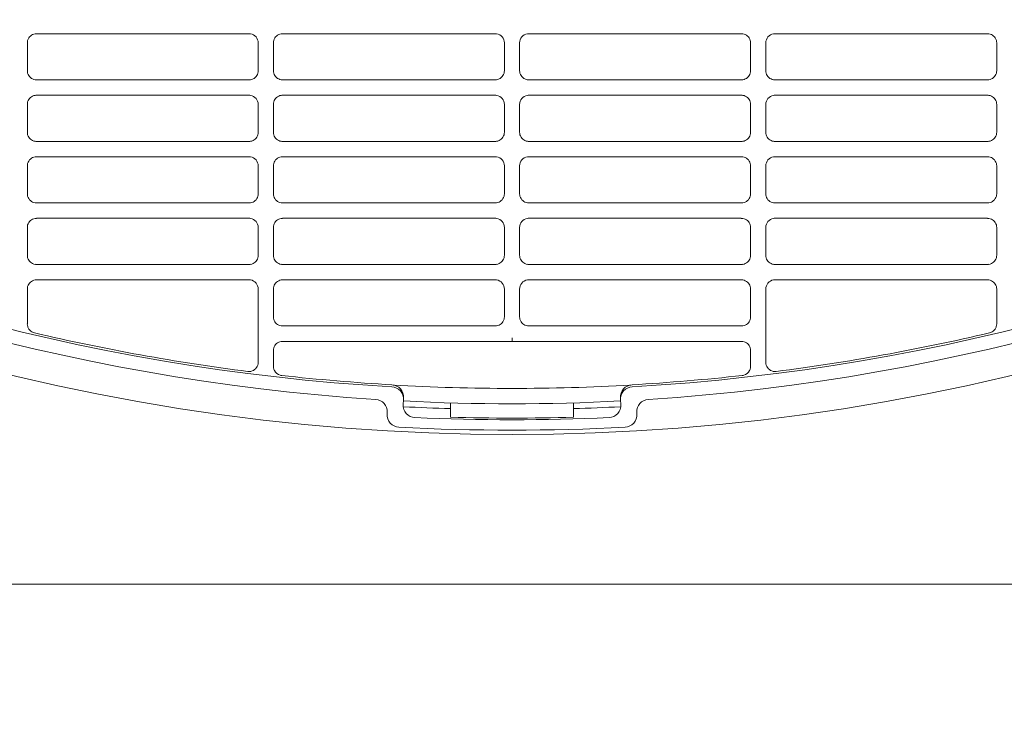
# Model space of a CAD drawing. Header units: millimetres. Extents: x -3034 to 546681, y -100001 to 133386.
# Tile 131 of 173: x 101920 to 102080, y -18414 to -18300. Entities that reach past the tile are written whole.
import ezdxf

# ---------------------------------------------------------------- set-up
doc = ezdxf.new("R2010")
doc.units = ezdxf.units.MM
doc.linetypes.add('ACAD_ISO03W100', pattern=[150, 60, -90])
doc.layers.get('Defpoints').update_dxf_attribs({"color": 252})
for name, color, linetype in [('___INST__AR_podstawy', 3, 'Continuous'), ('DETAIL', 5, 'Continuous'), ('ELEK CIENKIE', 80, 'Continuous'), ('ELEK ODGROMÓWKA', 214, 'Continuous')]:
    doc.layers.add(name, color=color, linetype=linetype)
doc.layers.add('I_WYMIARY', color=6, linetype='Continuous', lineweight=18)
doc.styles.add('DETALE1_100', font='arial.ttf', dxfattribs={"width": 0.6, "height": 200})
doc.dimstyles.new('Detale 1_100', dxfattribs={"dimscale": 0.12, "dimtxt": 250, "dimasz": 20, "dimexe": 50, "dimexo": 0, "dimgap": 30, "dimtad": 1, "dimdec": 1, "dimlfac": 0.1, "dimzin": 9, "dimdsep": 46, "dimtxsty": 'DETALE1_100', "dimblk1": 'DIM_KRESKA_', "dimblk2": 'DIM_KRESKA_', "dimsah": 1, "dimcen": 0, "dimse1": 1, "dimse2": 1, "dimclrd": 256, "dimclre": 256, "dimclrt": 256, "dimadec": 0, "dimazin": 0, "dimtfac": 0.01, "dimtdec": 1, "dimtix": 1, "dimtofl": 0, "dimtmove": 0, "dimatfit": 3, "dimfxl": 1, "dimtolj": 1, "dimtzin": 12, "dimlwd": -1, "dimarcsym": 0})

# ---------------------------------------------------------------- blocks, each defined once
blk = doc.blocks.new('iglice')
at = {"layer": 'ELEK CIENKIE', "color": 80, "linetype": 'ACAD_ISO03W100', "ltscale": 3}
blk.add_circle((-5706.4, 7322.5), 4350, dxfattribs=at)
blk = doc.blocks.new('wentDACH')
at = {"layer": 'DETAIL', "color": 8, "linetype": 'Continuous', "lineweight": 9}
for p, q in [((-84113.13, 25098.33), (-84112.98, 25098.47)), ((-84112.98, 25098.47), (-84112.81, 25098.6)), ((-84112.81, 25098.6), (-84112.62, 25098.71)), ((-84112.62, 25098.71), (-84112.43, 25098.78)), ((-84112.43, 25098.78), (-84112.22, 25098.83)), ((-84077.46, 25098.85), (-84111.99, 25098.85)), ((-84073.13, 25098.32), (-84072.98, 25098.47)), ((-84072.98, 25098.47), (-84072.81, 25098.6)), ((-84072.81, 25098.6), (-84072.62, 25098.71)), ((-84072.62, 25098.71), (-84072.43, 25098.78)), ((-84072.43, 25098.78), (-84072.22, 25098.83)), ((-84037.46, 25098.85), (-84071.99, 25098.85)), ((-84031.99, 25098.85), (-83997.46, 25098.85)), ((-83997.02, 25098.78), (-83997.23, 25098.83)), ((-83996.82, 25098.71), (-83997.02, 25098.78)), ((-83996.64, 25098.6), (-83996.82, 25098.71)), ((-83996.47, 25098.47), (-83996.64, 25098.6)), ((-83996.32, 25098.32), (-83996.47, 25098.47)), ((-83991.99, 25098.85), (-83957.46, 25098.85)), ((-83957.02, 25098.78), (-83957.23, 25098.83)), ((-83956.83, 25098.71), (-83957.02, 25098.78)), ((-83956.64, 25098.6), (-83956.83, 25098.71)), ((-83956.47, 25098.47), (-83956.64, 25098.6)), ((-83956.32, 25098.33), (-83956.47, 25098.47)), ((-84113.48, 25097.35), (-84113.47, 25097.56)), ((-84113.48, 25097.35), (-84113.48, 25092.84)), ((-84113.47, 25097.56), (-84113.43, 25097.77)), ((-84113.43, 25097.77), (-84113.35, 25097.97)), ((-84113.35, 25097.97), (-84113.25, 25098.16)), ((-84113.25, 25098.16), (-84113.13, 25098.33)), ((-84075.96, 25092.84), (-84075.96, 25097.35)), ((-84073.49, 25097.35), (-84073.47, 25097.56)), ((-84073.49, 25097.35), (-84073.49, 25092.84)), ((-84073.47, 25097.56), (-84073.43, 25097.77)), ((-84073.43, 25097.77), (-84073.35, 25097.97)), ((-84073.35, 25097.97), (-84073.25, 25098.16)), ((-84073.25, 25098.16), (-84073.13, 25098.32)), ((-84035.96, 25092.84), (-84035.96, 25097.35)), ((-84033.49, 25092.84), (-84033.49, 25097.35)), ((-83996.2, 25098.16), (-83996.32, 25098.32)), ((-83996.1, 25097.97), (-83996.2, 25098.16)), ((-83996.02, 25097.77), (-83996.1, 25097.97)), ((-83995.98, 25097.56), (-83996.02, 25097.77)), ((-83995.96, 25097.35), (-83995.98, 25097.56)), ((-83995.96, 25097.35), (-83995.96, 25092.84)), ((-83993.49, 25092.84), (-83993.49, 25097.35)), ((-83956.2, 25098.16), (-83956.32, 25098.33)), ((-83956.1, 25097.97), (-83956.2, 25098.16)), ((-83956.02, 25097.77), (-83956.1, 25097.97)), ((-83955.98, 25097.56), (-83956.02, 25097.77)), ((-83955.96, 25097.35), (-83955.98, 25097.56)), ((-83955.96, 25097.35), (-83955.96, 25092.84)), ((-84113.47, 25092.63), (-84113.48, 25092.84)), ((-84113.43, 25092.42), (-84113.47, 25092.63)), ((-84113.35, 25092.22), (-84113.43, 25092.42)), ((-84113.25, 25092.04), (-84113.35, 25092.22)), ((-84076.09, 25092.23), (-84076.19, 25092.04)), ((-84076.02, 25092.43), (-84076.09, 25092.23)), ((-84075.97, 25092.63), (-84076.02, 25092.43)), ((-84075.96, 25092.84), (-84075.97, 25092.63)), ((-84073.47, 25092.63), (-84073.49, 25092.84)), ((-84073.43, 25092.42), (-84073.47, 25092.63)), ((-84073.35, 25092.22), (-84073.43, 25092.42)), ((-84073.25, 25092.04), (-84073.35, 25092.22)), ((-84036.09, 25092.23), (-84036.19, 25092.04)), ((-84036.02, 25092.43), (-84036.09, 25092.23)), ((-84035.98, 25092.63), (-84036.02, 25092.43)), ((-84035.96, 25092.84), (-84035.98, 25092.63)), ((-84033.49, 25092.84), (-84033.47, 25092.63)), ((-84033.47, 25092.63), (-84033.43, 25092.43)), ((-84033.43, 25092.43), (-84033.36, 25092.23)), ((-84033.36, 25092.23), (-84033.26, 25092.04)), ((-83996.19, 25092.04), (-83996.09, 25092.22)), ((-83996.09, 25092.22), (-83996.02, 25092.42)), ((-83996.02, 25092.42), (-83995.98, 25092.63)), ((-83995.98, 25092.63), (-83995.96, 25092.84)), ((-83993.49, 25092.84), (-83993.47, 25092.63)), ((-83993.47, 25092.63), (-83993.43, 25092.43)), ((-83993.43, 25092.43), (-83993.36, 25092.23)), ((-83993.36, 25092.23), (-83993.26, 25092.04)), ((-83956.19, 25092.04), (-83956.1, 25092.22)), ((-83956.1, 25092.22), (-83956.02, 25092.42)), ((-83956.02, 25092.42), (-83955.98, 25092.63)), ((-83955.98, 25092.63), (-83955.96, 25092.84)), ((-84113.13, 25091.87), (-84113.25, 25092.04)), ((-84112.98, 25091.72), (-84113.13, 25091.87)), ((-84112.81, 25091.59), (-84112.98, 25091.72)), ((-84112.63, 25091.49), (-84112.81, 25091.59)), ((-84112.43, 25091.41), (-84112.63, 25091.49)), ((-84112.23, 25091.36), (-84112.43, 25091.41)), ((-84112, 25091.35), (-84077.45, 25091.35)), ((-84077.01, 25091.41), (-84077.22, 25091.36)), ((-84076.81, 25091.49), (-84077.01, 25091.41)), ((-84076.63, 25091.59), (-84076.81, 25091.49)), ((-84076.46, 25091.72), (-84076.63, 25091.59)), ((-84076.32, 25091.87), (-84076.46, 25091.72)), ((-84076.19, 25092.04), (-84076.32, 25091.87)), ((-84073.13, 25091.87), (-84073.25, 25092.04)), ((-84072.98, 25091.72), (-84073.13, 25091.87)), ((-84072.81, 25091.59), (-84072.98, 25091.72)), ((-84072.63, 25091.49), (-84072.81, 25091.59)), ((-84072.43, 25091.41), (-84072.63, 25091.49)), ((-84072.23, 25091.36), (-84072.43, 25091.41)), ((-84072, 25091.35), (-84037.45, 25091.35)), ((-84037.01, 25091.41), (-84037.22, 25091.36)), ((-84036.82, 25091.49), (-84037.01, 25091.41)), ((-84036.63, 25091.59), (-84036.82, 25091.49)), ((-84036.46, 25091.72), (-84036.63, 25091.59)), ((-84036.32, 25091.87), (-84036.46, 25091.72)), ((-84036.19, 25092.04), (-84036.32, 25091.87)), ((-84033.26, 25092.04), (-84033.13, 25091.87)), ((-84033.13, 25091.87), (-84032.99, 25091.72)), ((-84032.99, 25091.72), (-84032.82, 25091.59)), ((-84032.82, 25091.59), (-84032.63, 25091.49)), ((-84032.63, 25091.49), (-84032.44, 25091.41)), ((-84032.44, 25091.41), (-84032.23, 25091.36)), ((-83997.45, 25091.35), (-84032, 25091.35)), ((-83997.22, 25091.36), (-83997.02, 25091.41)), ((-83997.02, 25091.41), (-83996.82, 25091.49)), ((-83996.82, 25091.49), (-83996.63, 25091.59)), ((-83996.63, 25091.59), (-83996.47, 25091.72)), ((-83996.47, 25091.72), (-83996.32, 25091.87)), ((-83996.32, 25091.87), (-83996.19, 25092.04)), ((-83993.26, 25092.04), (-83993.13, 25091.87)), ((-83993.13, 25091.87), (-83992.99, 25091.72)), ((-83992.99, 25091.72), (-83992.82, 25091.59)), ((-83992.82, 25091.59), (-83992.63, 25091.49)), ((-83992.63, 25091.49), (-83992.44, 25091.41)), ((-83992.44, 25091.41), (-83992.23, 25091.36)), ((-83957.45, 25091.35), (-83992, 25091.35)), ((-83957.22, 25091.36), (-83957.02, 25091.41)), ((-83957.02, 25091.41), (-83956.82, 25091.49)), ((-83956.82, 25091.49), (-83956.63, 25091.59)), ((-83956.63, 25091.59), (-83956.47, 25091.72)), ((-83956.47, 25091.72), (-83956.32, 25091.87)), ((-83956.32, 25091.87), (-83956.19, 25092.04)), ((-84113.48, 25087.35), (-84113.47, 25087.57)), ((-84113.48, 25087.35), (-84113.48, 25082.84)), ((-84113.47, 25087.57), (-84113.43, 25087.77)), ((-84113.43, 25087.77), (-84113.35, 25087.97)), ((-84113.35, 25087.97), (-84113.25, 25088.16)), ((-84113.25, 25088.16), (-84113.13, 25088.33)), ((-84113.13, 25088.33), (-84112.98, 25088.48)), ((-84112.98, 25088.48), (-84112.81, 25088.6)), ((-84112.81, 25088.6), (-84112.62, 25088.71)), ((-84112.62, 25088.71), (-84112.43, 25088.78)), ((-84112.43, 25088.78), (-84112.22, 25088.83)), ((-84077.46, 25088.85), (-84111.99, 25088.85)), ((-84075.96, 25082.84), (-84075.96, 25087.35)), ((-84073.49, 25087.35), (-84073.47, 25087.56)), ((-84073.49, 25087.35), (-84073.49, 25082.84)), ((-84073.47, 25087.56), (-84073.43, 25087.77)), ((-84073.43, 25087.77), (-84073.35, 25087.97)), ((-84073.35, 25087.97), (-84073.25, 25088.16)), ((-84073.25, 25088.16), (-84073.13, 25088.32)), ((-84073.13, 25088.32), (-84072.98, 25088.47)), ((-84072.98, 25088.47), (-84072.81, 25088.6)), ((-84072.81, 25088.6), (-84072.62, 25088.71)), ((-84072.62, 25088.71), (-84072.43, 25088.78)), ((-84072.43, 25088.78), (-84072.22, 25088.83)), ((-84037.46, 25088.85), (-84071.99, 25088.85)), ((-84035.96, 25082.84), (-84035.96, 25087.35)), ((-84033.49, 25082.84), (-84033.49, 25087.35)), ((-84031.99, 25088.85), (-83997.46, 25088.85)), ((-83997.02, 25088.78), (-83997.23, 25088.83)), ((-83996.82, 25088.71), (-83997.02, 25088.78)), ((-83996.64, 25088.6), (-83996.82, 25088.71)), ((-83996.47, 25088.47), (-83996.64, 25088.6)), ((-83996.32, 25088.32), (-83996.47, 25088.47)), ((-83996.2, 25088.16), (-83996.32, 25088.32)), ((-83996.1, 25087.97), (-83996.2, 25088.16)), ((-83996.02, 25087.77), (-83996.1, 25087.97)), ((-83995.98, 25087.56), (-83996.02, 25087.77)), ((-83995.96, 25087.35), (-83995.98, 25087.56)), ((-83995.96, 25087.35), (-83995.96, 25082.84)), ((-83993.49, 25082.84), (-83993.49, 25087.35)), ((-83991.99, 25088.85), (-83957.46, 25088.85)), ((-83957.02, 25088.78), (-83957.23, 25088.83)), ((-83956.83, 25088.71), (-83957.02, 25088.78)), ((-83956.64, 25088.6), (-83956.83, 25088.71)), ((-83956.47, 25088.48), (-83956.64, 25088.6)), ((-83956.32, 25088.33), (-83956.47, 25088.48)), ((-83956.2, 25088.16), (-83956.32, 25088.33)), ((-83956.1, 25087.97), (-83956.2, 25088.16)), ((-83956.02, 25087.77), (-83956.1, 25087.97)), ((-83955.98, 25087.57), (-83956.02, 25087.77)), ((-83955.96, 25087.35), (-83955.98, 25087.57)), ((-83955.96, 25087.35), (-83955.96, 25082.84)), ((-84113.47, 25082.63), (-84113.48, 25082.84)), ((-84113.43, 25082.42), (-84113.47, 25082.63)), ((-84075.97, 25082.63), (-84076.02, 25082.43)), ((-84075.96, 25082.84), (-84075.97, 25082.63)), ((-84073.47, 25082.63), (-84073.49, 25082.84)), ((-84073.43, 25082.42), (-84073.47, 25082.63)), ((-84035.98, 25082.63), (-84036.02, 25082.43)), ((-84035.96, 25082.84), (-84035.98, 25082.63)), ((-84033.49, 25082.84), (-84033.47, 25082.63)), ((-84033.47, 25082.63), (-84033.43, 25082.43)), ((-83996.02, 25082.42), (-83995.98, 25082.63)), ((-83995.98, 25082.63), (-83995.96, 25082.84)), ((-83993.49, 25082.84), (-83993.47, 25082.63)), ((-83993.47, 25082.63), (-83993.43, 25082.43)), ((-83956.02, 25082.42), (-83955.98, 25082.63)), ((-83955.98, 25082.63), (-83955.96, 25082.84)), ((-84113.35, 25082.22), (-84113.43, 25082.42)), ((-84113.25, 25082.04), (-84113.35, 25082.22)), ((-84113.13, 25081.87), (-84113.25, 25082.04)), ((-84112.98, 25081.72), (-84113.13, 25081.87)), ((-84112.81, 25081.59), (-84112.98, 25081.72)), ((-84112.63, 25081.49), (-84112.81, 25081.59)), ((-84112.43, 25081.41), (-84112.63, 25081.49)), ((-84112.23, 25081.36), (-84112.43, 25081.41)), ((-84112, 25081.35), (-84077.45, 25081.35)), ((-84077.01, 25081.41), (-84077.22, 25081.36)), ((-84076.81, 25081.49), (-84077.01, 25081.41)), ((-84076.63, 25081.59), (-84076.81, 25081.49)), ((-84076.46, 25081.72), (-84076.63, 25081.59)), ((-84076.32, 25081.87), (-84076.46, 25081.72)), ((-84076.19, 25082.04), (-84076.32, 25081.87)), ((-84076.09, 25082.23), (-84076.19, 25082.04)), ((-84076.02, 25082.43), (-84076.09, 25082.23)), ((-84073.35, 25082.22), (-84073.43, 25082.42)), ((-84073.25, 25082.04), (-84073.35, 25082.22)), ((-84073.13, 25081.87), (-84073.25, 25082.04)), ((-84072.98, 25081.72), (-84073.13, 25081.87)), ((-84072.81, 25081.59), (-84072.98, 25081.72)), ((-84072.63, 25081.49), (-84072.81, 25081.59)), ((-84072.43, 25081.41), (-84072.63, 25081.49)), ((-84072.23, 25081.36), (-84072.43, 25081.41)), ((-84072, 25081.35), (-84037.45, 25081.35)), ((-84037.01, 25081.41), (-84037.22, 25081.36)), ((-84036.82, 25081.49), (-84037.01, 25081.41)), ((-84036.63, 25081.59), (-84036.82, 25081.49)), ((-84036.46, 25081.72), (-84036.63, 25081.59)), ((-84036.32, 25081.87), (-84036.46, 25081.72)), ((-84036.19, 25082.04), (-84036.32, 25081.87)), ((-84036.09, 25082.23), (-84036.19, 25082.04)), ((-84036.02, 25082.43), (-84036.09, 25082.23)), ((-84033.43, 25082.43), (-84033.36, 25082.23)), ((-84033.36, 25082.23), (-84033.26, 25082.04)), ((-84033.26, 25082.04), (-84033.13, 25081.87)), ((-84033.13, 25081.87), (-84032.99, 25081.72)), ((-84032.99, 25081.72), (-84032.82, 25081.59)), ((-84032.82, 25081.59), (-84032.63, 25081.49)), ((-84032.63, 25081.49), (-84032.44, 25081.41)), ((-84032.44, 25081.41), (-84032.23, 25081.36)), ((-83997.45, 25081.35), (-84032, 25081.35)), ((-83997.22, 25081.36), (-83997.02, 25081.41)), ((-83997.02, 25081.41), (-83996.82, 25081.49)), ((-83996.82, 25081.49), (-83996.63, 25081.59)), ((-83996.63, 25081.59), (-83996.47, 25081.72)), ((-83996.47, 25081.72), (-83996.32, 25081.87)), ((-83996.32, 25081.87), (-83996.19, 25082.04)), ((-83996.19, 25082.04), (-83996.09, 25082.22)), ((-83996.09, 25082.22), (-83996.02, 25082.42)), ((-83993.43, 25082.43), (-83993.36, 25082.23)), ((-83993.36, 25082.23), (-83993.26, 25082.04)), ((-83993.26, 25082.04), (-83993.13, 25081.87)), ((-83993.13, 25081.87), (-83992.99, 25081.72)), ((-83992.99, 25081.72), (-83992.82, 25081.59)), ((-83992.82, 25081.59), (-83992.63, 25081.49)), ((-83992.63, 25081.49), (-83992.44, 25081.41)), ((-83992.44, 25081.41), (-83992.23, 25081.36)), ((-83957.45, 25081.35), (-83992, 25081.35)), ((-83957.22, 25081.36), (-83957.02, 25081.41)), ((-83957.02, 25081.41), (-83956.82, 25081.49)), ((-83956.82, 25081.49), (-83956.63, 25081.59)), ((-83956.63, 25081.59), (-83956.47, 25081.72)), ((-83956.47, 25081.72), (-83956.32, 25081.87)), ((-83956.32, 25081.87), (-83956.19, 25082.04)), ((-83956.19, 25082.04), (-83956.1, 25082.22)), ((-83956.1, 25082.22), (-83956.02, 25082.42)), ((-84113.47, 25077.57), (-84113.43, 25077.77)), ((-84113.43, 25077.77), (-84113.35, 25077.97)), ((-84113.35, 25077.97), (-84113.25, 25078.16)), ((-84113.25, 25078.16), (-84113.13, 25078.33)), ((-84113.13, 25078.33), (-84112.98, 25078.48)), ((-84112.98, 25078.48), (-84112.81, 25078.6)), ((-84112.81, 25078.6), (-84112.62, 25078.71)), ((-84112.62, 25078.71), (-84112.43, 25078.78)), ((-84112.43, 25078.78), (-84112.22, 25078.83)), ((-84077.46, 25078.85), (-84111.99, 25078.85)), ((-84073.47, 25077.56), (-84073.43, 25077.77)), ((-84073.43, 25077.77), (-84073.35, 25077.97)), ((-84073.35, 25077.97), (-84073.25, 25078.16)), ((-84073.25, 25078.16), (-84073.13, 25078.33)), ((-84073.13, 25078.33), (-84072.98, 25078.48)), ((-84072.98, 25078.48), (-84072.81, 25078.6)), ((-84072.81, 25078.6), (-84072.62, 25078.71)), ((-84072.62, 25078.71), (-84072.43, 25078.78)), ((-84072.43, 25078.78), (-84072.22, 25078.83)), ((-84037.46, 25078.85), (-84071.99, 25078.85)), ((-84031.99, 25078.85), (-83997.46, 25078.85)), ((-83997.02, 25078.78), (-83997.23, 25078.83)), ((-83996.83, 25078.71), (-83997.02, 25078.78)), ((-83996.64, 25078.6), (-83996.83, 25078.71)), ((-83996.47, 25078.48), (-83996.64, 25078.6)), ((-83996.32, 25078.33), (-83996.47, 25078.48)), ((-83996.2, 25078.16), (-83996.32, 25078.33)), ((-83996.1, 25077.97), (-83996.2, 25078.16)), ((-83996.02, 25077.77), (-83996.1, 25077.97)), ((-83995.98, 25077.56), (-83996.02, 25077.77)), ((-83991.99, 25078.85), (-83957.46, 25078.85)), ((-83957.02, 25078.78), (-83957.23, 25078.83)), ((-83956.83, 25078.71), (-83957.02, 25078.78)), ((-83956.64, 25078.6), (-83956.83, 25078.71)), ((-83956.47, 25078.48), (-83956.64, 25078.6)), ((-83956.32, 25078.33), (-83956.47, 25078.48)), ((-83956.2, 25078.16), (-83956.32, 25078.33)), ((-83956.1, 25077.97), (-83956.2, 25078.16)), ((-83956.02, 25077.77), (-83956.1, 25077.97)), ((-83955.98, 25077.57), (-83956.02, 25077.77)), ((-84113.48, 25077.36), (-84113.47, 25077.57)), ((-84113.48, 25077.36), (-84113.48, 25072.84)), ((-84075.96, 25072.84), (-84075.96, 25077.35)), ((-84073.49, 25077.35), (-84073.47, 25077.56)), ((-84073.49, 25077.35), (-84073.49, 25072.84)), ((-84035.96, 25072.84), (-84035.96, 25077.35)), ((-84033.49, 25072.84), (-84033.49, 25077.35)), ((-83995.96, 25077.35), (-83995.98, 25077.56)), ((-83995.96, 25077.35), (-83995.96, 25072.84)), ((-83993.49, 25072.84), (-83993.49, 25077.35)), ((-83955.96, 25077.36), (-83955.98, 25077.57)), ((-83955.96, 25077.36), (-83955.96, 25072.84)), ((-84113.47, 25072.63), (-84113.48, 25072.84)), ((-84113.43, 25072.42), (-84113.47, 25072.63)), ((-84113.35, 25072.22), (-84113.43, 25072.42)), ((-84113.25, 25072.04), (-84113.35, 25072.22)), ((-84113.13, 25071.87), (-84113.25, 25072.04)), ((-84112.98, 25071.72), (-84113.13, 25071.87)), ((-84112.81, 25071.59), (-84112.98, 25071.72)), ((-84112.63, 25071.49), (-84112.81, 25071.59)), ((-84112.43, 25071.41), (-84112.63, 25071.49)), ((-84112.23, 25071.36), (-84112.43, 25071.41)), ((-84112, 25071.35), (-84077.45, 25071.35)), ((-84077.01, 25071.41), (-84077.22, 25071.36)), ((-84076.81, 25071.49), (-84077.01, 25071.41)), ((-84076.63, 25071.59), (-84076.81, 25071.49)), ((-84076.46, 25071.72), (-84076.63, 25071.59)), ((-84076.32, 25071.87), (-84076.46, 25071.72)), ((-84076.19, 25072.04), (-84076.32, 25071.87)), ((-84076.09, 25072.23), (-84076.19, 25072.04)), ((-84076.02, 25072.43), (-84076.09, 25072.23)), ((-84075.97, 25072.63), (-84076.02, 25072.43)), ((-84075.96, 25072.84), (-84075.97, 25072.63)), ((-84073.47, 25072.63), (-84073.49, 25072.84)), ((-84073.43, 25072.42), (-84073.47, 25072.63)), ((-84073.35, 25072.22), (-84073.43, 25072.42)), ((-84073.25, 25072.04), (-84073.35, 25072.22)), ((-84073.13, 25071.87), (-84073.25, 25072.04)), ((-84072.98, 25071.72), (-84073.13, 25071.87)), ((-84072.82, 25071.59), (-84072.98, 25071.72)), ((-84072.63, 25071.49), (-84072.82, 25071.59)), ((-84072.43, 25071.41), (-84072.63, 25071.49)), ((-84072.23, 25071.36), (-84072.43, 25071.41)), ((-84072, 25071.35), (-84037.45, 25071.35)), ((-84037.01, 25071.41), (-84037.22, 25071.36)), ((-84036.81, 25071.49), (-84037.01, 25071.41)), ((-84036.63, 25071.59), (-84036.81, 25071.49)), ((-84036.46, 25071.72), (-84036.63, 25071.59)), ((-84036.32, 25071.87), (-84036.46, 25071.72)), ((-84036.19, 25072.04), (-84036.32, 25071.87)), ((-84036.09, 25072.23), (-84036.19, 25072.04)), ((-84036.02, 25072.43), (-84036.09, 25072.23)), ((-84035.98, 25072.63), (-84036.02, 25072.43)), ((-84035.96, 25072.84), (-84035.98, 25072.63)), ((-84033.49, 25072.84), (-84033.47, 25072.63)), ((-84033.47, 25072.63), (-84033.43, 25072.43)), ((-84033.43, 25072.43), (-84033.36, 25072.23)), ((-84033.36, 25072.23), (-84033.26, 25072.04)), ((-84033.26, 25072.04), (-84033.13, 25071.87)), ((-84033.13, 25071.87), (-84032.99, 25071.72)), ((-84032.99, 25071.72), (-84032.82, 25071.59)), ((-84032.82, 25071.59), (-84032.63, 25071.49)), ((-84032.63, 25071.49), (-84032.44, 25071.41)), ((-84032.44, 25071.41), (-84032.23, 25071.36)), ((-83997.45, 25071.35), (-84032, 25071.35)), ((-83997.22, 25071.36), (-83997.01, 25071.41)), ((-83997.01, 25071.41), (-83996.82, 25071.49)), ((-83996.82, 25071.49), (-83996.63, 25071.59)), ((-83996.63, 25071.59), (-83996.47, 25071.72)), ((-83996.47, 25071.72), (-83996.32, 25071.87)), ((-83996.32, 25071.87), (-83996.19, 25072.04)), ((-83996.19, 25072.04), (-83996.09, 25072.22)), ((-83996.09, 25072.22), (-83996.02, 25072.42)), ((-83996.02, 25072.42), (-83995.98, 25072.63)), ((-83995.98, 25072.63), (-83995.96, 25072.84)), ((-83993.49, 25072.84), (-83993.47, 25072.63)), ((-83993.47, 25072.63), (-83993.43, 25072.43)), ((-83993.43, 25072.43), (-83993.36, 25072.23)), ((-83993.36, 25072.23), (-83993.26, 25072.04)), ((-83993.26, 25072.04), (-83993.13, 25071.87)), ((-83993.13, 25071.87), (-83992.99, 25071.72)), ((-83992.99, 25071.72), (-83992.82, 25071.59)), ((-83992.82, 25071.59), (-83992.63, 25071.49)), ((-83992.63, 25071.49), (-83992.44, 25071.41)), ((-83992.44, 25071.41), (-83992.23, 25071.36)), ((-83957.45, 25071.35), (-83992, 25071.35)), ((-83957.22, 25071.36), (-83957.02, 25071.41)), ((-83957.02, 25071.41), (-83956.82, 25071.49)), ((-83956.82, 25071.49), (-83956.63, 25071.59)), ((-83956.63, 25071.59), (-83956.47, 25071.72)), ((-83956.47, 25071.72), (-83956.32, 25071.87)), ((-83956.32, 25071.87), (-83956.19, 25072.04)), ((-83956.19, 25072.04), (-83956.1, 25072.22)), ((-83956.1, 25072.22), (-83956.02, 25072.42)), ((-83956.02, 25072.42), (-83955.98, 25072.63)), ((-83955.98, 25072.63), (-83955.96, 25072.84)), ((-84113.35, 25067.97), (-84113.25, 25068.16)), ((-84113.25, 25068.16), (-84113.13, 25068.33)), ((-84113.13, 25068.33), (-84112.98, 25068.48)), ((-84112.98, 25068.48), (-84112.81, 25068.6)), ((-84112.81, 25068.6), (-84112.62, 25068.71)), ((-84112.62, 25068.71), (-84112.43, 25068.78)), ((-84112.43, 25068.78), (-84112.22, 25068.83)), ((-84077.46, 25068.85), (-84111.99, 25068.85)), ((-84073.35, 25067.97), (-84073.25, 25068.16)), ((-84073.25, 25068.16), (-84073.13, 25068.33)), ((-84073.13, 25068.33), (-84072.98, 25068.48)), ((-84072.98, 25068.48), (-84072.81, 25068.6)), ((-84072.81, 25068.6), (-84072.62, 25068.71)), ((-84072.62, 25068.71), (-84072.43, 25068.78)), ((-84072.43, 25068.78), (-84072.22, 25068.83)), ((-84037.46, 25068.85), (-84071.99, 25068.85)), ((-84031.99, 25068.85), (-83997.46, 25068.85)), ((-83997.02, 25068.78), (-83997.23, 25068.83)), ((-83996.83, 25068.71), (-83997.02, 25068.78)), ((-83996.64, 25068.6), (-83996.83, 25068.71)), ((-83996.47, 25068.48), (-83996.64, 25068.6)), ((-83996.32, 25068.33), (-83996.47, 25068.48)), ((-83996.2, 25068.16), (-83996.32, 25068.33)), ((-83996.1, 25067.97), (-83996.2, 25068.16)), ((-83991.99, 25068.85), (-83957.46, 25068.85)), ((-83957.02, 25068.78), (-83957.23, 25068.83)), ((-83956.83, 25068.71), (-83957.02, 25068.78)), ((-83956.64, 25068.6), (-83956.83, 25068.71)), ((-83956.47, 25068.48), (-83956.64, 25068.6)), ((-83956.32, 25068.33), (-83956.47, 25068.48)), ((-83956.2, 25068.16), (-83956.32, 25068.33)), ((-83956.1, 25067.97), (-83956.2, 25068.16)), ((-84113.48, 25067.36), (-84113.47, 25067.57)), ((-84113.48, 25067.36), (-84113.48, 25062.84)), ((-84113.47, 25067.57), (-84113.43, 25067.77)), ((-84113.43, 25067.77), (-84113.35, 25067.97)), ((-84075.96, 25062.84), (-84075.96, 25067.35)), ((-84073.49, 25067.35), (-84073.47, 25067.56)), ((-84073.49, 25067.35), (-84073.49, 25062.84)), ((-84073.47, 25067.56), (-84073.43, 25067.77)), ((-84073.43, 25067.77), (-84073.35, 25067.97)), ((-84035.96, 25062.84), (-84035.96, 25067.35)), ((-84033.49, 25062.84), (-84033.49, 25067.35)), ((-83996.02, 25067.77), (-83996.1, 25067.97)), ((-83995.98, 25067.56), (-83996.02, 25067.77)), ((-83995.96, 25067.35), (-83995.98, 25067.56)), ((-83995.96, 25067.35), (-83995.96, 25062.84)), ((-83993.49, 25062.84), (-83993.49, 25067.35)), ((-83956.02, 25067.77), (-83956.1, 25067.97)), ((-83955.98, 25067.57), (-83956.02, 25067.77)), ((-83955.96, 25067.36), (-83955.98, 25067.57)), ((-83955.96, 25067.36), (-83955.96, 25062.84)), ((-84113.47, 25062.63), (-84113.48, 25062.84)), ((-84113.43, 25062.42), (-84113.47, 25062.63)), ((-84113.35, 25062.22), (-84113.43, 25062.42)), ((-84113.25, 25062.04), (-84113.35, 25062.22)), ((-84113.13, 25061.87), (-84113.25, 25062.04)), ((-84112.98, 25061.72), (-84113.13, 25061.87)), ((-84112.81, 25061.59), (-84112.98, 25061.72)), ((-84076.46, 25061.72), (-84076.63, 25061.59)), ((-84076.32, 25061.87), (-84076.46, 25061.72)), ((-84076.19, 25062.04), (-84076.32, 25061.87)), ((-84076.09, 25062.23), (-84076.19, 25062.04)), ((-84076.02, 25062.43), (-84076.09, 25062.23)), ((-84075.97, 25062.63), (-84076.02, 25062.43)), ((-84075.96, 25062.84), (-84075.97, 25062.63)), ((-84073.47, 25062.63), (-84073.49, 25062.84)), ((-84073.43, 25062.42), (-84073.47, 25062.63)), ((-84073.35, 25062.22), (-84073.43, 25062.42)), ((-84073.25, 25062.04), (-84073.35, 25062.22)), ((-84073.13, 25061.87), (-84073.25, 25062.04)), ((-84072.98, 25061.72), (-84073.13, 25061.87)), ((-84072.82, 25061.59), (-84072.98, 25061.72)), ((-84036.46, 25061.72), (-84036.63, 25061.59)), ((-84036.32, 25061.87), (-84036.46, 25061.72)), ((-84036.19, 25062.04), (-84036.32, 25061.87)), ((-84036.09, 25062.23), (-84036.19, 25062.04)), ((-84036.02, 25062.43), (-84036.09, 25062.23)), ((-84035.98, 25062.63), (-84036.02, 25062.43)), ((-84035.96, 25062.84), (-84035.98, 25062.63)), ((-84033.49, 25062.84), (-84033.47, 25062.63)), ((-84033.47, 25062.63), (-84033.43, 25062.43)), ((-84033.43, 25062.43), (-84033.36, 25062.23)), ((-84033.36, 25062.23), (-84033.26, 25062.04)), ((-84033.26, 25062.04), (-84033.13, 25061.87)), ((-84033.13, 25061.87), (-84032.99, 25061.72)), ((-84032.99, 25061.72), (-84032.82, 25061.59)), ((-83996.63, 25061.59), (-83996.47, 25061.72)), ((-83996.47, 25061.72), (-83996.32, 25061.87)), ((-83996.32, 25061.87), (-83996.19, 25062.04)), ((-83996.19, 25062.04), (-83996.09, 25062.22)), ((-83996.09, 25062.22), (-83996.02, 25062.42)), ((-83996.02, 25062.42), (-83995.98, 25062.63)), ((-83995.98, 25062.63), (-83995.96, 25062.84)), ((-83993.49, 25062.84), (-83993.47, 25062.63)), ((-83993.47, 25062.63), (-83993.43, 25062.43)), ((-83993.43, 25062.43), (-83993.36, 25062.23)), ((-83993.36, 25062.23), (-83993.26, 25062.04)), ((-83993.26, 25062.04), (-83993.13, 25061.87)), ((-83993.13, 25061.87), (-83992.99, 25061.72)), ((-83992.99, 25061.72), (-83992.82, 25061.59)), ((-83956.63, 25061.59), (-83956.47, 25061.72)), ((-83956.47, 25061.72), (-83956.32, 25061.87)), ((-83956.32, 25061.87), (-83956.19, 25062.04)), ((-83956.19, 25062.04), (-83956.1, 25062.22)), ((-83956.1, 25062.22), (-83956.02, 25062.42)), ((-83956.02, 25062.42), (-83955.98, 25062.63)), ((-83955.98, 25062.63), (-83955.96, 25062.84)), ((-84112.63, 25061.49), (-84112.81, 25061.59)), ((-84112.43, 25061.41), (-84112.63, 25061.49)), ((-84112.23, 25061.36), (-84112.43, 25061.41)), ((-84112, 25061.35), (-84077.45, 25061.35)), ((-84077.01, 25061.41), (-84077.22, 25061.36)), ((-84076.81, 25061.49), (-84077.01, 25061.41)), ((-84076.63, 25061.59), (-84076.81, 25061.49)), ((-84072.63, 25061.49), (-84072.82, 25061.59)), ((-84072.43, 25061.41), (-84072.63, 25061.49)), ((-84072.23, 25061.36), (-84072.43, 25061.41)), ((-84072, 25061.35), (-84037.45, 25061.35)), ((-84037.01, 25061.41), (-84037.22, 25061.36)), ((-84036.81, 25061.49), (-84037.01, 25061.41)), ((-84036.63, 25061.59), (-84036.81, 25061.49)), ((-84032.82, 25061.59), (-84032.63, 25061.49)), ((-84032.63, 25061.49), (-84032.44, 25061.41)), ((-84032.44, 25061.41), (-84032.23, 25061.36)), ((-83997.45, 25061.35), (-84032, 25061.35)), ((-83997.22, 25061.36), (-83997.01, 25061.41)), ((-83997.01, 25061.41), (-83996.82, 25061.49)), ((-83996.82, 25061.49), (-83996.63, 25061.59)), ((-83992.82, 25061.59), (-83992.63, 25061.49)), ((-83992.63, 25061.49), (-83992.44, 25061.41)), ((-83992.44, 25061.41), (-83992.23, 25061.36)), ((-83957.45, 25061.35), (-83992, 25061.35)), ((-83957.22, 25061.36), (-83957.02, 25061.41)), ((-83957.02, 25061.41), (-83956.82, 25061.49)), ((-83956.82, 25061.49), (-83956.63, 25061.59)), ((-84113.13, 25058.33), (-84112.98, 25058.48)), ((-84112.98, 25058.48), (-84112.81, 25058.6)), ((-84112.81, 25058.6), (-84112.62, 25058.71)), ((-84112.62, 25058.71), (-84112.43, 25058.78)), ((-84112.43, 25058.78), (-84112.22, 25058.83)), ((-84077.46, 25058.85), (-84111.99, 25058.85)), ((-84073.13, 25058.33), (-84072.98, 25058.48)), ((-84072.98, 25058.48), (-84072.81, 25058.6)), ((-84072.81, 25058.6), (-84072.62, 25058.71)), ((-84072.62, 25058.71), (-84072.43, 25058.78)), ((-84072.43, 25058.78), (-84072.22, 25058.83)), ((-84037.46, 25058.85), (-84071.99, 25058.85)), ((-84031.99, 25058.85), (-83997.46, 25058.85)), ((-83997.02, 25058.78), (-83997.23, 25058.83)), ((-83996.83, 25058.71), (-83997.02, 25058.78)), ((-83996.64, 25058.6), (-83996.83, 25058.71)), ((-83996.47, 25058.48), (-83996.64, 25058.6)), ((-83996.32, 25058.33), (-83996.47, 25058.48)), ((-83991.99, 25058.85), (-83957.46, 25058.85)), ((-83957.02, 25058.78), (-83957.23, 25058.83)), ((-83956.83, 25058.71), (-83957.02, 25058.78)), ((-83956.64, 25058.6), (-83956.83, 25058.71)), ((-83956.47, 25058.48), (-83956.64, 25058.6)), ((-83956.32, 25058.33), (-83956.47, 25058.48)), ((-84113.48, 25057.36), (-84113.47, 25057.57)), ((-84113.48, 25057.36), (-84113.48, 25051.68)), ((-84113.47, 25057.57), (-84113.43, 25057.77)), ((-84113.43, 25057.77), (-84113.35, 25057.97)), ((-84113.35, 25057.97), (-84113.25, 25058.16)), ((-84113.25, 25058.16), (-84113.13, 25058.33)), ((-84075.96, 25045.44), (-84075.96, 25057.35)), ((-84073.49, 25057.35), (-84073.47, 25057.57)), ((-84073.49, 25057.35), (-84073.49, 25052.84)), ((-84073.47, 25057.57), (-84073.43, 25057.77)), ((-84073.43, 25057.77), (-84073.35, 25057.97)), ((-84073.35, 25057.97), (-84073.25, 25058.16)), ((-84073.25, 25058.16), (-84073.13, 25058.33)), ((-84035.96, 25052.84), (-84035.96, 25057.35)), ((-84033.49, 25052.84), (-84033.49, 25057.35)), ((-83996.2, 25058.16), (-83996.32, 25058.33)), ((-83996.1, 25057.97), (-83996.2, 25058.16)), ((-83996.02, 25057.77), (-83996.1, 25057.97)), ((-83995.98, 25057.57), (-83996.02, 25057.77)), ((-83995.96, 25057.35), (-83995.98, 25057.57)), ((-83995.96, 25057.35), (-83995.96, 25052.84)), ((-83993.49, 25045.44), (-83993.49, 25057.35)), ((-83956.2, 25058.16), (-83956.32, 25058.33)), ((-83956.1, 25057.97), (-83956.2, 25058.16)), ((-83956.02, 25057.77), (-83956.1, 25057.97)), ((-83955.98, 25057.57), (-83956.02, 25057.77)), ((-83955.96, 25057.36), (-83955.98, 25057.57)), ((-83955.96, 25057.36), (-83955.96, 25051.68)), ((-84073.47, 25052.63), (-84073.49, 25052.84)), ((-84073.43, 25052.42), (-84073.47, 25052.63)), ((-84073.35, 25052.22), (-84073.43, 25052.42)), ((-84073.25, 25052.04), (-84073.35, 25052.22)), ((-84036.09, 25052.23), (-84036.19, 25052.04)), ((-84036.02, 25052.43), (-84036.09, 25052.23)), ((-84035.98, 25052.63), (-84036.02, 25052.43)), ((-84035.96, 25052.84), (-84035.98, 25052.63)), ((-84033.49, 25052.84), (-84033.47, 25052.63)), ((-84033.47, 25052.63), (-84033.43, 25052.43)), ((-84033.43, 25052.43), (-84033.36, 25052.23)), ((-84033.36, 25052.23), (-84033.26, 25052.04)), ((-83996.19, 25052.04), (-83996.09, 25052.22)), ((-83996.09, 25052.22), (-83996.02, 25052.42)), ((-83996.02, 25052.42), (-83995.98, 25052.63)), ((-83995.98, 25052.63), (-83995.96, 25052.84)), ((-84073.13, 25051.87), (-84073.25, 25052.04)), ((-84072.98, 25051.72), (-84073.13, 25051.87)), ((-84072.82, 25051.59), (-84072.98, 25051.72)), ((-84072.63, 25051.49), (-84072.82, 25051.59)), ((-84072.43, 25051.41), (-84072.63, 25051.49)), ((-84072.23, 25051.36), (-84072.43, 25051.41)), ((-84072, 25051.35), (-84037.45, 25051.35)), ((-84037.01, 25051.41), (-84037.22, 25051.36)), ((-84036.81, 25051.49), (-84037.01, 25051.41)), ((-84036.63, 25051.59), (-84036.81, 25051.49)), ((-84036.46, 25051.72), (-84036.63, 25051.59)), ((-84036.32, 25051.87), (-84036.46, 25051.72)), ((-84036.19, 25052.04), (-84036.32, 25051.87)), ((-84033.26, 25052.04), (-84033.13, 25051.87)), ((-84033.13, 25051.87), (-84032.99, 25051.72)), ((-84032.99, 25051.72), (-84032.82, 25051.59)), ((-84032.82, 25051.59), (-84032.63, 25051.49)), ((-84032.63, 25051.49), (-84032.44, 25051.41)), ((-84032.44, 25051.41), (-84032.23, 25051.36)), ((-83997.45, 25051.35), (-84032, 25051.35)), ((-83997.22, 25051.36), (-83997.01, 25051.41)), ((-83997.01, 25051.41), (-83996.82, 25051.49)), ((-83996.82, 25051.49), (-83996.63, 25051.59)), ((-83996.63, 25051.59), (-83996.47, 25051.72)), ((-83996.47, 25051.72), (-83996.32, 25051.87)), ((-83996.32, 25051.87), (-83996.19, 25052.04)), ((-84034.72, 25049.4), (-84034.72, 25048.92)), ((-84034.72, 25048.92), (-84034.72, 25048.85)), ((-84073.47, 25047.57), (-84073.49, 25047.36)), ((-84073.49, 25044.78), (-84073.49, 25047.36)), ((-84073.43, 25047.77), (-84073.47, 25047.57)), ((-84073.35, 25047.97), (-84073.43, 25047.77)), ((-84073.25, 25048.16), (-84073.35, 25047.97)), ((-84073.13, 25048.33), (-84073.25, 25048.16)), ((-84072.98, 25048.48), (-84073.13, 25048.33)), ((-84072.81, 25048.6), (-84072.98, 25048.48)), ((-84072.62, 25048.71), (-84072.81, 25048.6)), ((-84072.43, 25048.78), (-84072.62, 25048.71)), ((-84072.22, 25048.83), (-84072.43, 25048.78)), ((-84071.99, 25048.85), (-84034.72, 25048.85)), ((-84034.72, 25048.85), (-83997.46, 25048.85)), ((-83997.02, 25048.78), (-83997.23, 25048.83)), ((-83996.83, 25048.71), (-83997.02, 25048.78)), ((-83996.64, 25048.6), (-83996.83, 25048.71)), ((-83996.47, 25048.48), (-83996.64, 25048.6)), ((-83996.32, 25048.33), (-83996.47, 25048.48)), ((-83996.2, 25048.16), (-83996.32, 25048.33)), ((-83996.1, 25047.97), (-83996.2, 25048.16)), ((-83996.02, 25047.77), (-83996.1, 25047.97)), ((-83995.98, 25047.57), (-83996.02, 25047.77)), ((-83995.96, 25047.36), (-83995.98, 25047.57)), ((-83995.96, 25047.36), (-83995.96, 25044.78)), ((-84052.41, 25038.58), (-84052.36, 25039.34)), ((-84052.35, 25039.59), (-84052.34, 25039.67)), ((-84017.1, 25039.67), (-84017.1, 25039.59)), ((-84017.08, 25039.34), (-84017.04, 25038.58)), ((-84044.73, 25036.53), (-84044.73, 25038.85)), ((-84024.72, 25036.53), (-84024.72, 25038.85)), ((-84055.01, 25037.01), (-84054.99, 25037.3)), ((-84014.46, 25037.3), (-84014.44, 25037.01)), ((-83742.92, 25009.39), (-84305.37, 25009.39))]:
    blk.add_line(p, q, dxfattribs=at)
for centre, radius, start, end in [((-84034.72, 25380.09), 341.4, 216.5084, 266.2831), ((-84034.72, 25380.09), 339.2, 216.5084, 266.7007), ((-84034.72, 25380.09), 339.2, 273.2993, 323.4915), ((-84034.72, 25380.09), 341.4, 273.7169, 323.4915), ((-84034.72, 25380.09), 346.4, 233.7024, 306.2976), ((-84111.99, 25097.33), 1.51, 90.0026, 98.9291), ((-84077.46, 25097.34), 1.51, 81.0503, 89.9973), ((-84077.46, 25097.35), 1.5, 0.0004, 81.0965), ((-84071.99, 25097.33), 1.51, 90.0027, 98.93), ((-84037.46, 25097.34), 1.51, 81.053, 89.9973), ((-84037.46, 25097.35), 1.5, 0.0047, 81.1099), ((-84031.99, 25097.35), 1.5, 98.8901, 179.9953), ((-84031.99, 25097.34), 1.51, 90.0027, 98.947), ((-83997.46, 25097.33), 1.51, 81.07, 89.9973), ((-83991.99, 25097.35), 1.5, 98.9035, 179.9996), ((-83991.99, 25097.34), 1.51, 90.0027, 98.9497), ((-83957.46, 25097.33), 1.51, 81.0709, 89.9974), ((-84112, 25092.85), 1.5, 261.061, 269.9983), ((-84077.45, 25092.84), 1.49, 270.0017, 278.9582), ((-84072, 25092.85), 1.5, 261.0594, 269.9983), ((-84037.45, 25092.84), 1.5, 270.0017, 278.9557), ((-84032, 25092.84), 1.5, 261.0443, 269.9983), ((-83997.45, 25092.85), 1.5, 270.0017, 278.9406), ((-83992, 25092.84), 1.49, 261.0418, 269.9983), ((-83957.45, 25092.85), 1.5, 270.0017, 278.939), ((-84111.99, 25087.33), 1.51, 90.0027, 98.9289), ((-84077.46, 25087.34), 1.51, 81.0497, 89.9973), ((-84077.46, 25087.35), 1.5, 0.0035, 81.0979), ((-84071.99, 25087.33), 1.51, 90.0027, 98.9306), ((-84037.46, 25087.34), 1.51, 81.0524, 89.9973), ((-84037.46, 25087.35), 1.5, 0.0078, 81.1113), ((-84031.99, 25087.35), 1.5, 98.8887, 179.9922), ((-84031.99, 25087.34), 1.51, 90.0027, 98.9476), ((-83997.46, 25087.33), 1.51, 81.0694, 89.9973), ((-83991.99, 25087.35), 1.5, 98.9021, 179.9965), ((-83991.99, 25087.34), 1.51, 90.0027, 98.9503), ((-83957.46, 25087.33), 1.51, 81.0711, 89.9973), ((-84112, 25082.85), 1.5, 261.061, 269.9984), ((-84077.45, 25082.84), 1.49, 270.0017, 278.9573), ((-84072, 25082.85), 1.5, 261.0604, 269.9983), ((-84037.45, 25082.84), 1.49, 270.0017, 278.9548), ((-84032, 25082.84), 1.49, 261.0452, 269.9983), ((-83997.45, 25082.85), 1.5, 270.0017, 278.9396), ((-83992, 25082.84), 1.49, 261.0427, 269.9983), ((-83957.45, 25082.85), 1.5, 270.0016, 278.939), ((-84111.99, 25077.33), 1.51, 90.0027, 98.9286), ((-84077.46, 25077.34), 1.51, 81.0509, 89.9972), ((-84077.46, 25077.35), 1.5, 0.0067, 81.1011), ((-84071.99, 25077.33), 1.51, 90.0027, 98.9294), ((-84037.46, 25077.34), 1.51, 81.0536, 89.9972), ((-84037.46, 25077.35), 1.5, 0.011, 81.1145), ((-84031.99, 25077.35), 1.5, 98.8855, 179.989), ((-84031.99, 25077.34), 1.51, 90.0028, 98.9464), ((-83997.46, 25077.33), 1.51, 81.0706, 89.9973), ((-83991.99, 25077.35), 1.5, 98.8989, 179.9933), ((-83991.99, 25077.34), 1.51, 90.0028, 98.9491), ((-83957.46, 25077.33), 1.51, 81.0714, 89.9973), ((-84112, 25072.85), 1.5, 261.061, 269.9984), ((-84077.45, 25072.84), 1.49, 270.0017, 278.9581), ((-84072, 25072.85), 1.5, 261.0595, 269.9984), ((-84037.45, 25072.84), 1.49, 270.0017, 278.9556), ((-84032, 25072.84), 1.49, 261.0444, 269.9983), ((-83997.45, 25072.85), 1.5, 270.0016, 278.9405), ((-83992, 25072.84), 1.49, 261.0419, 269.9983), ((-83957.45, 25072.85), 1.5, 270.0016, 278.939), ((-84111.99, 25067.33), 1.51, 90.0027, 98.9282), ((-84077.46, 25067.34), 1.51, 81.0503, 89.9972), ((-84077.46, 25067.35), 1.5, 0.0099, 81.1025), ((-84071.99, 25067.33), 1.51, 90.0027, 98.93), ((-84037.46, 25067.34), 1.51, 81.053, 89.9972), ((-84037.46, 25067.35), 1.5, 0.0142, 81.116), ((-84031.99, 25067.35), 1.5, 98.884, 179.9858), ((-84031.99, 25067.34), 1.51, 90.0028, 98.947), ((-83997.46, 25067.33), 1.51, 81.07, 89.9973), ((-83991.99, 25067.35), 1.5, 98.8975, 179.9901), ((-83991.99, 25067.34), 1.51, 90.0028, 98.9497), ((-83957.46, 25067.33), 1.51, 81.0718, 89.9973), ((-84112, 25062.85), 1.5, 261.061, 269.9984), ((-84077.45, 25062.84), 1.49, 270.0016, 278.9571), ((-84072, 25062.85), 1.5, 261.0605, 269.9984), ((-84037.45, 25062.84), 1.49, 270.0016, 278.9547), ((-84032, 25062.84), 1.49, 261.0453, 269.9984), ((-83997.45, 25062.85), 1.5, 270.0016, 278.9395), ((-83992, 25062.84), 1.49, 261.0429, 269.9984), ((-83957.45, 25062.85), 1.5, 270.0016, 278.939), ((-84111.99, 25057.33), 1.51, 90.0027, 98.9279), ((-84077.46, 25057.34), 1.51, 81.0514, 89.9972), ((-84077.46, 25057.35), 1.5, 0.013, 81.1057), ((-84071.99, 25057.33), 1.51, 90.0027, 98.9288), ((-84037.46, 25057.34), 1.51, 81.0541, 89.9972), ((-84037.46, 25057.35), 1.5, 0.0173, 81.1191), ((-84031.99, 25057.35), 1.5, 98.8809, 179.9827), ((-84031.99, 25057.34), 1.51, 90.0028, 98.9459), ((-83997.46, 25057.33), 1.51, 81.0712, 89.9973), ((-83991.99, 25057.35), 1.5, 98.8943, 179.987), ((-83991.99, 25057.34), 1.51, 90.0028, 98.9486), ((-83957.46, 25057.33), 1.51, 81.0721, 89.9973), ((-84111.99, 25051.68), 1.5, 180.0463, 197.0352), ((-84111.99, 25051.68), 1.49, 197.0896, 205.5912), ((-84111.99, 25051.69), 1.5, 205.624, 239.7978), ((-84072, 25052.85), 1.5, 261.0605, 269.9995), ((-84037.45, 25052.84), 1.49, 270.0027, 278.9556), ((-84032, 25052.84), 1.49, 261.0444, 269.9973), ((-83997.45, 25052.85), 1.5, 270.0005, 278.9395), ((-83957.46, 25051.69), 1.5, 300.2022, 334.376), ((-83957.46, 25051.68), 1.49, 334.4088, 342.9104), ((-83957.46, 25051.68), 1.5, 342.9648, 359.9537), ((-84111.98, 25051.7), 1.51, 239.7733, 256.7658), ((-84034.76, 25380.08), 338.85, 256.7675, 262.7293), ((-84034.69, 25380.08), 338.85, 277.2707, 283.2325), ((-83957.47, 25051.7), 1.51, 283.2342, 300.2267), ((-84071.99, 25047.33), 1.51, 90.0017, 98.9284), ((-83997.46, 25047.33), 1.51, 81.0716, 89.9983), ((-84077.45, 25045.44), 1.49, 271.4445, 342.3173), ((-84077.47, 25045.44), 1.51, 342.3812, 359.9541), ((-84071.99, 25044.78), 1.5, 180.0582, 198.5678), ((-84071.99, 25044.78), 1.49, 198.6395, 207.8968), ((-84071.99, 25044.79), 1.5, 207.9543, 254.4815), ((-83997.46, 25044.79), 1.5, 285.5203, 332.0565), ((-83997.46, 25044.78), 1.49, 332.1141, 341.3733), ((-83997.46, 25044.78), 1.5, 341.4449, 359.9419), ((-83991.98, 25045.44), 1.51, 180.0459, 197.6188), ((-83991.99, 25045.44), 1.49, 197.6827, 268.5555), ((-84077.46, 25045.45), 1.51, 262.7312, 271.5033), ((-84071.98, 25044.8), 1.51, 254.4322, 263.6636), ((-84034.76, 25380.13), 338.9, 263.6658, 266.707), ((-84034.69, 25380.13), 338.9, 273.293, 276.3342), ((-83997.47, 25044.8), 1.51, 276.3364, 285.5696), ((-83991.99, 25045.45), 1.51, 268.4967, 277.2688), ((-84054.36, 25039.46), 2, 356.6122, 86.6959), ((-84054.34, 25039.79), 2, 356.5621, 86.7228), ((-84034.72, 25380.09), 338.89, 266.731, 273.269), ((-84015.11, 25039.79), 2, 93.2772, 183.4379), ((-84015.09, 25039.46), 2, 93.3041, 183.3878), ((-84056.99, 25037.41), 2, 356.6123, 86.2783), ((-84012.46, 25037.41), 2, 93.7217, 183.3877), ((-84050.41, 25038.46), 2, 176.6158, 267.3694), ((-84034.72, 25380.09), 341.39, 267.0365, 272.9635), ((-84034.72, 25380.09), 342.32, 267.0477, 268.3253), ((-84034.72, 25380.09), 342.32, 271.6747, 272.9523), ((-84019.04, 25038.46), 2, 272.6306, 3.3842), ((-84053.01, 25036.9), 2, 176.6172, 266.9456), ((-84034.72, 25380.09), 343.99, 267.3707, 272.6293), ((-84034.72, 25380.09), 343.71, 268.3324, 271.6676), ((-84016.44, 25036.9), 2, 273.0544, 3.3828), ((-84034.72, 25380.09), 345.68, 266.9502, 273.0498)]:
    blk.add_arc(centre, radius, start, end, dxfattribs=at)
blk = doc.blocks.new('DIM_KRESKA_')
for p, q in [((0, 14), (0, -14)), ((-6, 0), (6, 0))]:
    blk.add_line(p, q)
at = {"const_width": 1.2}
blk.add_lwpolyline([(-4.243, -4.243), (4.243, 4.243)], dxfattribs=at)
blk = doc.blocks.new('*D524')
at = {"layer": 'Defpoints', "color": 0}
for p in [(101226.4, -17351.32), (109926.4, -17351.32), (109926.4, -19434.49)]:
    blk.add_point(p, dxfattribs=at)
at = {"layer": 'I_WYMIARY'}
blk.add_line((101228.8, -19434.49), (109924, -19434.49), dxfattribs=at)
at = {"layer": 'I_WYMIARY', "xscale": 2.4, "yscale": 2.4, "zscale": 2.4, "rotation": 180}
blk.add_blockref('DIM_KRESKA_', (101226.4, -19434.49), dxfattribs=at)
at = {"layer": 'I_WYMIARY', "xscale": 2.4, "yscale": 2.4, "zscale": 2.4}
blk.add_blockref('DIM_KRESKA_', (109926.4, -19434.49), dxfattribs=at)
at = {"layer": 'I_WYMIARY', "insert": (105576.4, -19328.7), "char_height": 200, "attachment_point": 5, "style": 'DETALE1_100'}
blk.add_mtext('\\A1;870', dxfattribs=at)

msp = doc.modelspace()

# ---------------------------------------------------------------- block references
at = {"layer": '___INST__AR_podstawy', "color": 210, "lineweight": 40}
msp.add_blockref('wentDACH', (186034.592, -43400.942), dxfattribs=at)
at = {"layer": 'ELEK ODGROMÓWKA'}
msp.add_blockref('iglice', (111335.99, -24243.943), dxfattribs=at)

# ---------------------------------------------------------------- dimensions: what is measured, and where the dimension line sits
at = {"layer": 'I_WYMIARY'}
dim = msp.add_linear_dim(base=(109926.396, -19434.486), p1=(101226.396, -17351.322), p2=(109926.396, -17351.322), dimstyle='Detale 1_100', dxfattribs=at)
dim.commit()
dim.dimension.update_dxf_attribs({"geometry": '*D524', "text_midpoint": (105576.396, -19328.703)})

doc.saveas('drawing.dxf')
